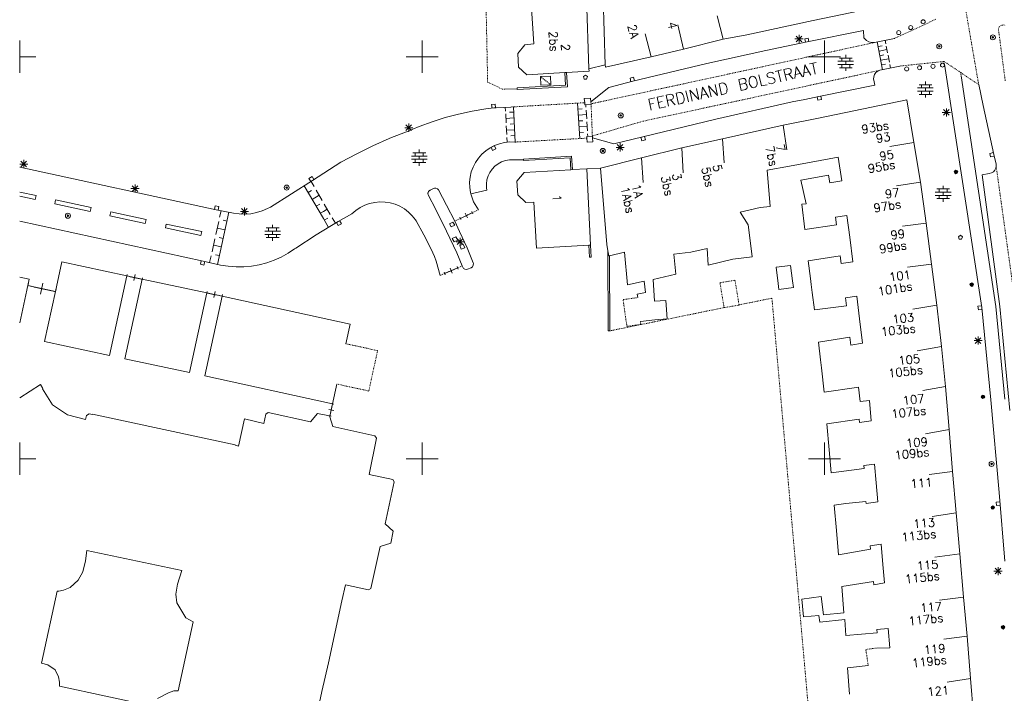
# Model space of a CAD drawing. Header units: millimetres. Extents: x 135944 to 142000, y 454200 to 456692.
# Tile 210 of 220: x 138000 to 138122, y 454771 to 454855. Entities that reach past the tile are written whole.
import ezdxf
from ezdxf.enums import TextEntityAlignment as Align

# ---------------------------------------------------------------- set-up
doc = ezdxf.new("R2010")
doc.units = ezdxf.units.MM
for name, pattern in [('TotaalGBKN2013X$0$DASHDOT', [1, 0.5, -0.25, 0, -0.25]), ('TotaalGBKN2013X$0$DIVIDE', [1.25, 0.5, -0.25, 0, -0.25, 0, -0.25]), ('TotaalGBKN2013X$0$DOT', [0.25, 0, -0.25]), ('TotaalGBKN2013X$0$HIDDEN', [0.375, 0.25, -0.125])]:
    doc.linetypes.add(name, pattern=pattern)
doc.layers.get('0').update_dxf_attribs({"color": 251})
doc.layers.add('TotaalGBKN2013X$0$GBKN binnenstad 2009$0$SEMANT_ SYMB_', color=251, linetype='Continuous')
doc.styles.add('TotaalGBKN2013X$0$TXT', font='txt.shx')

# ---------------------------------------------------------------- blocks, each defined once
blk = doc.blocks.new('TotaalGBKN2013X$0$A$C7E336BC7')
at = {"linetype": 'TotaalGBKN2013X$0$DASHDOT', "lineweight": 0}
for p, q in [((138057618, 454872114), (138058141, 454846841)), ((138058141, 454846841), (138059941, 454845971)), ((138059941, 454845971), (138060271, 454845951)), ((138093466, 454819960), (138089381, 454819136)), ((138098910, 454758720), (138093466, 454819960)), ((138087519, 454818794), (138073331, 454815898))]:
    blk.add_line(p, q, dxfattribs=at)
at = {"linetype": 'Continuous', "lineweight": 0}
for p, q in [((138070094, 454865777), (138070725, 454848505)), ((138072284, 454863801), (138072762, 454848980)), ((138063868, 454851587), (138063192, 454862146)), ((138107800, 454856389), (138098575, 454854516)), ((138087393, 454852157), (138086678, 454855084)), ((138098575, 454854516), (138090362, 454852732)), ((138078451, 454849975), (138077709, 454852843)), ((138082491, 454850930), (138081789, 454853954)), ((138104840, 454853260), (138097850, 454851830)), ((138104890, 454852340), (138104840, 454853260)), ((138000000, 454850000), (138000000, 454852000)), ((138050000, 454850000), (138050000, 454852000)), ((138062772, 454851489), (138063868, 454851587)), ((138087391, 454852167), (138082491, 454850930)), ((138090362, 454852732), (138087391, 454852167)), ((138097850, 454851830), (138092688, 454850780)), ((138096330, 454852200), (138097330, 454852200)), ((138096476, 454851846), (138097184, 454852554)), ((138097184, 454851846), (138096476, 454852554)), ((138096830, 454851700), (138096830, 454852700)), ((138100000, 454850000), (138100000, 454852000)), ((138104954, 454852263), (138104890, 454852340)), ((138105213, 454852032), (138104954, 454852263)), ((138105518, 454851865), (138105213, 454852032)), ((138105853, 454851773), (138105518, 454851865)), ((138106200, 454851760), (138105853, 454851773)), ((138108700, 454852280), (138106200, 454851760)), ((138106550, 454851833), (138107223, 454848381)), ((138107529, 454852036), (138107614, 454851601)), ((138061906, 454850409), (138062772, 454851489)), ((138061993, 454848714), (138061906, 454850409)), ((138082491, 454850930), (138078451, 454849975)), ((138092688, 454850780), (138085380, 454849140)), ((138106660, 454851267), (138107151, 454851362)), ((138106772, 454850695), (138107753, 454850887)), ((138107670, 454851315), (138107837, 454850458)), ((138000000, 454850000), (138000000, 454848000)), ((138000000, 454850000), (138002000, 454850000)), ((138048000, 454850000), (138050000, 454850000)), ((138050000, 454850000), (138052000, 454850000)), ((138050000, 454848000), (138050000, 454850000)), ((138078451, 454849975), (138072772, 454848677)), ((138085380, 454849140), (138076170, 454846940)), ((138098000, 454850000), (138100000, 454850000)), ((138100000, 454850000), (138102000, 454850000)), ((138100000, 454848000), (138100000, 454850000)), ((138101662, 454849430), (138103622, 454849430)), ((138101842, 454849830), (138103442, 454849830)), ((138102142, 454849430), (138102142, 454849830)), ((138102642, 454849830), (138102642, 454850230)), ((138102642, 454849030), (138102642, 454849430)), ((138103142, 454849430), (138103142, 454849830)), ((138106884, 454850123), (138107374, 454850219)), ((138106995, 454849552), (138107977, 454849743)), ((138107893, 454850172), (138108060, 454849315)), ((138063016, 454847744), (138061993, 454848714)), ((138067735, 454848012), (138063016, 454847744)), ((138067935, 454848024), (138067735, 454848012)), ((138067735, 454848012), (138067834, 454846455)), ((138070737, 454848183), (138067935, 454848024)), ((138067935, 454848024), (138068047, 454846266)), ((138070725, 454848505), (138072762, 454848980)), ((138070737, 454848183), (138070725, 454848505)), ((138072772, 454848677), (138072762, 454848980)), ((138101662, 454849030), (138103622, 454849030)), ((138101842, 454848630), (138103442, 454848630)), ((138102142, 454848630), (138102142, 454849030)), ((138102642, 454848230), (138102642, 454848630)), ((138103142, 454848630), (138103142, 454849030)), ((138106391, 454848016), (138106219, 454847780)), ((138106620, 454848198), (138106391, 454848016)), ((138106890, 454848310), (138106620, 454848198)), ((138109380, 454848840), (138106890, 454848310)), ((138107107, 454848980), (138107598, 454849076)), ((138108116, 454849029), (138108202, 454848589)), ((138114890, 454849060), (138119540, 454818790)), ((138076170, 454846940), (138073210, 454846180)), ((138106118, 454847506), (138106094, 454847215)), ((138106094, 454847215), (138106110, 454847080)), ((138106110, 454847080), (138106250, 454846450)), ((138106219, 454847780), (138106118, 454847506)), ((138112542, 454846514), (138112542, 454846914)), ((138116990, 454847600), (138121300, 454818930)), ((138061815, 454846019), (138060271, 454845951)), ((138067834, 454846455), (138061809, 454846119)), ((138061809, 454846119), (138061815, 454846019)), ((138061820, 454845919), (138061815, 454846019)), ((138068047, 454846266), (138061820, 454845919)), ((138073210, 454846180), (138070958, 454844403)), ((138106250, 454846450), (138099310, 454845060)), ((138111562, 454846114), (138113522, 454846114)), ((138111562, 454845714), (138113522, 454845714)), ((138111742, 454846514), (138113342, 454846514)), ((138112042, 454846114), (138112042, 454846514)), ((138112042, 454845314), (138112042, 454845714)), ((138112542, 454845714), (138112542, 454846114)), ((138113042, 454846114), (138113042, 454846514)), ((138113042, 454845314), (138113042, 454845714)), ((138119710, 454843940), (138119160, 454846520)), ((138070903, 454844858), (138070149, 454844779)), ((138070149, 454844779), (138070205, 454844276)), ((138070234, 454844004), (138070205, 454844276)), ((138070958, 454844403), (138070903, 454844858)), ((138070990, 454844140), (138070958, 454844403)), ((138095980, 454844370), (138086500, 454842240)), ((138097550, 454844680), (138095980, 454844370)), ((138099310, 454845060), (138097550, 454844680)), ((138110209, 454844647), (138099256, 454842353)), ((138110209, 454844647), (138111096, 454839334)), ((138111742, 454845314), (138113342, 454845314)), ((138112542, 454844914), (138112542, 454845314)), ((138054535, 454842860), (138056209, 454843216)), ((138056209, 454843216), (138057898, 454843493)), ((138057898, 454843493), (138058910, 454843620)), ((138058910, 454843620), (138059190, 454843640)), ((138059190, 454843640), (138061040, 454843740)), ((138060360, 454843242), (138060335, 454843702)), ((138061369, 454843114), (138060869, 454843087)), ((138061573, 454839382), (138061334, 454843757)), ((138069321, 454844224), (138069601, 454839818)), ((138069369, 454843472), (138069868, 454843503)), ((138070997, 454844084), (138070234, 454844004)), ((138070336, 454844015), (138070355, 454843719)), ((138070378, 454843351), (138070448, 454842249)), ((138070990, 454844140), (138070997, 454844084)), ((138114640, 454843060), (138115640, 454843060)), ((138114786, 454842706), (138115494, 454843414)), ((138115494, 454842706), (138114786, 454843414)), ((138115140, 454842560), (138115140, 454843560)), ((138121030, 454837850), (138119710, 454843940)), ((138049639, 454841331), (138051246, 454841917)), ((138051246, 454841917), (138052880, 454842427)), ((138052880, 454842427), (138054535, 454842860)), ((138060440, 454841779), (138060380, 454842876)), ((138061409, 454842382), (138060410, 454842328)), ((138069415, 454842737), (138070413, 454842800)), ((138069462, 454842002), (138069961, 454842033)), ((138070472, 454841881), (138070542, 454840779)), ((138086500, 454842240), (138077410, 454840030)), ((138099256, 454842353), (138094869, 454841493)), ((138046200, 454839950), (138048060, 454840670)), ((138047830, 454841170), (138048830, 454841170)), ((138047976, 454840816), (138048684, 454841524)), ((138048684, 454840816), (138047976, 454841524)), ((138048060, 454840670), (138049639, 454841331)), ((138048330, 454840670), (138048330, 454841670)), ((138060520, 454840316), (138060460, 454841413)), ((138061489, 454840919), (138060490, 454840864)), ((138061449, 454841651), (138060949, 454841623)), ((138069509, 454841267), (138070507, 454841330)), ((138094869, 454841493), (138087303, 454839803)), ((138094869, 454841493), (138095313, 454838409)), ((138043862, 454838911), (138045890, 454839819)), ((138045890, 454839819), (138046200, 454839950)), ((138060242, 454839323), (138060884, 454839392)), ((138060570, 454839401), (138060540, 454839950)), ((138060884, 454839392), (138061530, 454839380)), ((138061529, 454840187), (138061029, 454840160)), ((138069555, 454840532), (138070054, 454840563)), ((138071152, 454840115), (138070451, 454840056)), ((138070451, 454840056), (138070466, 454839865)), ((138070506, 454839358), (138070466, 454839865)), ((138071206, 454839425), (138070506, 454839358)), ((138070565, 454840411), (138070587, 454840067)), ((138071169, 454839902), (138071152, 454840115)), ((138071169, 454839902), (138071206, 454839425)), ((138073830, 454839140), (138071169, 454839902)), ((138077410, 454840030), (138073830, 454839140)), ((138087303, 454839803), (138082267, 454838678)), ((138087303, 454839803), (138087527, 454836813)), ((138041868, 454837931), (138043862, 454838911)), ((138049645, 454838036), (138049645, 454838436)), ((138057418, 454837862), (138057901, 454838291)), ((138057901, 454838291), (138058434, 454838656)), ((138058434, 454838656), (138059007, 454838953)), ((138059007, 454838953), (138059613, 454839176)), ((138059613, 454839176), (138060242, 454839323)), ((138074100, 454838723), (138075100, 454838723)), ((138074246, 454838369), (138074954, 454839077)), ((138074954, 454838369), (138074246, 454839077)), ((138074600, 454838223), (138074600, 454839223)), ((138082267, 454838678), (138077262, 454837408)), ((138082267, 454838678), (138082439, 454835570)), ((138111096, 454839334), (138108137, 454838841)), ((138111096, 454839334), (138111919, 454834399)), ((138000136, 454836296), (138000844, 454837004)), ((138000844, 454836296), (138000136, 454837004)), ((138000490, 454836150), (138000490, 454837150)), ((138039910, 454836880), (138041868, 454837931)), ((138048665, 454837636), (138050625, 454837636)), ((138048665, 454837236), (138050625, 454837236)), ((138048845, 454838036), (138050445, 454838036)), ((138049145, 454837636), (138049145, 454838036)), ((138049145, 454836836), (138049145, 454837236)), ((138049645, 454837236), (138049645, 454837636)), ((138050145, 454837636), (138050145, 454838036)), ((138050145, 454836836), (138050145, 454837236)), ((138056628, 454836844), (138056991, 454837378)), ((138056991, 454837378), (138057418, 454837862)), ((138059431, 454836689), (138059873, 454836924)), ((138059873, 454836924), (138060347, 454837086)), ((138060347, 454837086), (138060840, 454837170)), ((138060840, 454837170), (138062601, 454837174)), ((138068563, 454837621), (138062595, 454837273)), ((138062595, 454837273), (138062601, 454837174)), ((138062607, 454837073), (138062601, 454837174)), ((138068379, 454837409), (138062607, 454837073)), ((138068490, 454835943), (138068379, 454837409)), ((138068690, 454835954), (138068563, 454837621)), ((138077262, 454837408), (138072162, 454836115)), ((138077262, 454837408), (138077466, 454834353)), ((138101700, 454837494), (138095659, 454836395)), ((138101700, 454837494), (138102168, 454834564)), ((138121320, 454836640), (138121030, 454837850)), ((137999990, 454836650), (138000990, 454836650)), ((138000000, 454836252), (138024420, 454830960)), ((138036370, 454834590), (138039910, 454836880)), ((138048845, 454836836), (138050445, 454836836)), ((138049645, 454836436), (138049645, 454836836)), ((138056111, 454835663), (138056333, 454836269)), ((138056333, 454836269), (138056628, 454836844)), ((138058403, 454835613), (138058687, 454836025)), ((138058687, 454836025), (138059033, 454836387)), ((138059033, 454836387), (138059431, 454836689)), ((138068490, 454835943), (138062665, 454835607)), ((138068690, 454835954), (138068490, 454835943)), ((138070452, 454836056), (138068690, 454835954)), ((138070452, 454836056), (138072162, 454836115)), ((138070905, 454826554), (138070452, 454836056)), ((138072162, 454836115), (138072931, 454826641)), ((138095659, 454836395), (138092886, 454835890)), ((138092886, 454835890), (138093264, 454831379)), ((138120740, 454835550), (138120979, 454835693)), ((138120979, 454835693), (138121168, 454835898)), ((138121168, 454835898), (138121291, 454836148)), ((138121291, 454836148), (138121336, 454836374)), ((138121336, 454836374), (138121320, 454836640)), ((138031140, 454831300), (138036370, 454834590)), ((138036203, 454834485), (138036576, 454833840)), ((138055900, 454834391), (138055966, 454835034)), ((138055966, 454835034), (138056111, 454835663)), ((138057987, 454834184), (138058049, 454834681)), ((138058049, 454834681), (138058189, 454835161)), ((138058189, 454835161), (138058403, 454835613)), ((138061786, 454834534), (138062665, 454835607)), ((138061871, 454832825), (138061786, 454834534)), ((138100481, 454835269), (138097069, 454834640)), ((138097069, 454834640), (138097738, 454831719)), ((138100681, 454834290), (138100481, 454835269)), ((138102168, 454834564), (138100681, 454834290)), ((138119590, 454835322), (138120470, 454835480)), ((138121800, 454818950), (138119590, 454835322)), ((138120470, 454835480), (138120740, 454835550)), ((138013820, 454833590), (138014820, 454833590)), ((138013966, 454833236), (138014674, 454833944)), ((138014674, 454833236), (138013966, 454833944)), ((138014320, 454833090), (138014320, 454834090)), ((138035356, 454833952), (138037727, 454829855)), ((138035836, 454833122), (138036269, 454833373)), ((138036827, 454833407), (138037580, 454832107)), ((138050828, 454833263), (138050790, 454833212)), ((138050876, 454833310), (138050828, 454833263)), ((138050914, 454833339), (138050876, 454833310)), ((138050967, 454833370), (138050914, 454833339)), ((138050990, 454833380), (138050967, 454833370)), ((138051420, 454833610), (138050990, 454833380)), ((138051531, 454833647), (138051420, 454833610)), ((138051722, 454833644), (138051531, 454833647)), ((138051895, 454833564), (138051722, 454833644)), ((138052020, 454833420), (138051895, 454833564)), ((138053013, 454831550), (138052020, 454833420)), ((138055913, 454833745), (138055900, 454834391)), ((138056007, 454833106), (138055913, 454833745)), ((138056046, 454832933), (138058050, 454833410)), ((138058006, 454833684), (138057987, 454834184)), ((138058050, 454833410), (138058006, 454833684)), ((138111919, 454834399), (138108954, 454833944)), ((138111919, 454834399), (138112651, 454829309)), ((138113943, 454833547), (138115543, 454833547)), ((138114243, 454833147), (138114243, 454833547)), ((138114743, 454833547), (138114743, 454833947)), ((138115243, 454833147), (138115243, 454833547)), ((138002020, 454832720), (138000000, 454833153)), ((138000000, 454832664), (138001910, 454832250)), ((138001910, 454832250), (138002020, 454832720)), ((138004350, 454831700), (138004440, 454832180)), ((138004440, 454832180), (138008860, 454831240)), ((138036338, 454832256), (138037203, 454832757)), ((138050727, 454833029), (138050724, 454832983)), ((138050724, 454832983), (138050727, 454832940)), ((138050733, 454833071), (138050727, 454833029)), ((138050727, 454832940), (138050739, 454832872)), ((138050745, 454833116), (138050733, 454833071)), ((138050739, 454832872), (138050755, 454832809)), ((138050764, 454833164), (138050745, 454833116)), ((138050755, 454832809), (138051699, 454830974)), ((138050790, 454833212), (138050764, 454833164)), ((138056046, 454832933), (138056007, 454833106)), ((138056046, 454832933), (138056239, 454832317)), ((138056239, 454832317), (138056400, 454831940)), ((138062865, 454831872), (138061871, 454832825)), ((138113763, 454833147), (138115723, 454833147)), ((138113763, 454832747), (138115723, 454832747)), ((138113943, 454832347), (138115543, 454832347)), ((138114243, 454832347), (138114243, 454832747)), ((138114743, 454832747), (138114743, 454833147)), ((138114743, 454831947), (138114743, 454832347)), ((138115243, 454832347), (138115243, 454832747)), ((138008753, 454830737), (138004350, 454831700)), ((138008860, 454831240), (138008753, 454830737)), ((138024420, 454830960), (138026550, 454830550)), ((138024834, 454830027), (138025013, 454830846)), ((138027556, 454830396), (138028264, 454831104)), ((138028264, 454830396), (138027556, 454831104)), ((138027910, 454830250), (138027910, 454831250)), ((138029425, 454830610), (138030118, 454830821)), ((138030118, 454830821), (138030783, 454831108)), ((138030783, 454831108), (138031140, 454831300)), ((138036839, 454831389), (138037272, 454831639)), ((138037727, 454830745), (138038207, 454831023)), ((138037830, 454831673), (138038583, 454830373)), ((138041270, 454830460), (138041757, 454830881)), ((138041757, 454830881), (138042292, 454831239)), ((138042292, 454831239), (138042868, 454831528)), ((138042868, 454831528), (138043475, 454831743)), ((138043475, 454831743), (138044104, 454831881)), ((138044104, 454831881), (138044745, 454831941)), ((138044745, 454831941), (138045389, 454831920)), ((138045389, 454831920), (138046025, 454831820)), ((138046025, 454831820), (138046644, 454831642)), ((138046644, 454831642), (138047236, 454831388)), ((138047236, 454831388), (138047792, 454831064)), ((138047792, 454831064), (138048303, 454830672)), ((138051699, 454830974), (138053040, 454828299)), ((138054049, 454829545), (138053013, 454831550)), ((138056400, 454831940), (138056996, 454830956)), ((138063884, 454831915), (138062865, 454831872)), ((138064209, 454826172), (138063884, 454831915)), ((138091997, 454831254), (138089530, 454830658)), ((138093264, 454831379), (138091997, 454831254)), ((138097180, 454831664), (138097738, 454831719)), ((138097546, 454828487), (138097180, 454831664)), ((138011210, 454830220), (138011320, 454830700)), ((138015598, 454829253), (138011210, 454830220)), ((138011320, 454830700), (138015720, 454829740)), ((138015720, 454829740), (138015598, 454829253)), ((138024570, 454824165), (138025996, 454830657)), ((138025752, 454829545), (138025263, 454829653)), ((138026550, 454830550), (138027267, 454830445)), ((138027267, 454830445), (138027991, 454830420)), ((138027410, 454830750), (138028410, 454830750)), ((138027991, 454830420), (138028713, 454830475)), ((138028713, 454830475), (138029425, 454830610)), ((138037341, 454830522), (138037727, 454830745)), ((138037727, 454829855), (138038359, 454828763)), ((138037843, 454829656), (138038275, 454829906)), ((138038834, 454829940), (138039215, 454829281)), ((138039550, 454829500), (138041270, 454830460)), ((138048303, 454830672), (138048762, 454830221)), ((138048762, 454830221), (138049162, 454829716)), ((138049162, 454829716), (138049240, 454829600)), ((138049240, 454829600), (138050220, 454827840)), ((138054819, 454829737), (138054677, 454830033)), ((138054748, 454829885), (138056226, 454830593)), ((138055628, 454829943), (138055345, 454830535)), ((138056297, 454830445), (138056155, 454830741)), ((138089530, 454830658), (138090511, 454829097)), ((138102781, 454830268), (138101376, 454830048)), ((138101376, 454830048), (138101496, 454829105)), ((138103133, 454827556), (138102781, 454830268)), ((138000000, 454829540), (138022770, 454824570)), ((138018110, 454828710), (138018200, 454829180)), ((138022520, 454827740), (138018110, 454828710)), ((138018200, 454829180), (138022620, 454828248)), ((138024364, 454827887), (138024716, 454829492)), ((138025517, 454828475), (138024540, 454828690)), ((138030618, 454828705), (138032218, 454828705)), ((138030918, 454828305), (138030918, 454828705)), ((138031418, 454828705), (138031418, 454829105)), ((138031918, 454828305), (138031918, 454828705)), ((138036820, 454827830), (138038520, 454828900)), ((138038520, 454828900), (138039550, 454829500)), ((138053400, 454829230), (138053830, 454829430)), ((138053620, 454828850), (138053400, 454829230)), ((138054050, 454829050), (138053620, 454828850)), ((138053830, 454829430), (138054050, 454829050)), ((138054662, 454828271), (138054049, 454829545)), ((138090511, 454829097), (138090797, 454826816)), ((138101496, 454829105), (138097546, 454828487)), ((138112651, 454829309), (138109678, 454828909)), ((138112651, 454829309), (138113305, 454824185)), ((138022620, 454828248), (138022520, 454827740)), ((138023894, 454825747), (138024246, 454827352)), ((138025282, 454827405), (138024793, 454827513)), ((138030438, 454828305), (138032398, 454828305)), ((138030438, 454827905), (138032398, 454827905)), ((138030618, 454827505), (138032218, 454827505)), ((138030918, 454827505), (138030918, 454827905)), ((138031418, 454827905), (138031418, 454828305)), ((138031418, 454827105), (138031418, 454827505)), ((138031918, 454827505), (138031918, 454827905)), ((138034290, 454826190), (138036820, 454827830)), ((138050220, 454827840), (138051120, 454826050)), ((138053040, 454828299), (138054310, 454825590)), ((138054200, 454827610), (138053750, 454827390)), ((138053750, 454827390), (138053970, 454826960)), ((138053970, 454826960), (138054420, 454827180)), ((138054420, 454827180), (138054200, 454827610)), ((138054366, 454826626), (138055074, 454827334)), ((138055074, 454826626), (138054366, 454827334)), ((138054366, 454826626), (138055074, 454827334)), ((138055074, 454826626), (138054366, 454827334)), ((138055580, 454826210), (138054662, 454828271)), ((138054720, 454826480), (138054720, 454827480)), ((138054720, 454826480), (138054720, 454827480)), ((138103133, 454827556), (138103530, 454824495)), ((138025047, 454826335), (138024070, 454826550)), ((138033340, 454825549), (138034147, 454826084)), ((138034147, 454826084), (138034290, 454826190)), ((138051120, 454826050), (138051524, 454825149)), ((138054220, 454826980), (138055220, 454826980)), ((138054220, 454826980), (138055220, 454826980)), ((138054670, 454826500), (138055110, 454826670)), ((138054870, 454826040), (138054670, 454826500)), ((138055310, 454826210), (138054870, 454826040)), ((138055110, 454826670), (138055310, 454826210)), ((138056360, 454824350), (138055580, 454826210)), ((138070705, 454826541), (138064209, 454826172)), ((138070905, 454826554), (138070705, 454826541)), ((138070705, 454826541), (138070798, 454825073)), ((138070998, 454825086), (138070905, 454826554)), ((138072931, 454826641), (138073076, 454825855)), ((138083371, 454825669), (138085407, 454826162)), ((138085407, 454826162), (138085558, 454824062)), ((138090797, 454826816), (138091009, 454825122)), ((138023594, 454824385), (138023776, 454825212)), ((138024812, 454825265), (138024323, 454825373)), ((138030695, 454824364), (138031608, 454824685)), ((138031608, 454824685), (138032492, 454825081)), ((138032492, 454825081), (138033340, 454825549)), ((138051524, 454825149), (138051740, 454824570)), ((138054310, 454825590), (138054983, 454823968)), ((138070798, 454825073), (138070998, 454825086)), ((138073076, 454825858), (138073076, 454825855)), ((138073076, 454825855), (138073192, 454825227)), ((138073076, 454825855), (138073131, 454815901)), ((138073282, 454825248), (138073192, 454825227)), ((138075131, 454825690), (138073282, 454825248)), ((138073331, 454815898), (138073282, 454825248)), ((138075507, 454821610), (138075131, 454825690)), ((138081292, 454825431), (138083371, 454825669)), ((138081292, 454825431), (138081542, 454822962)), ((138085558, 454824062), (138088608, 454824822)), ((138091009, 454825122), (138088608, 454824822)), ((138101941, 454825236), (138097966, 454824607)), ((138102064, 454824263), (138101941, 454825236)), ((138005236, 454824471), (138004433, 454820777)), ((138005236, 454824471), (138013286, 454822735)), ((138022770, 454824570), (138024950, 454824080)), ((138024950, 454824080), (138025906, 454823928)), ((138025906, 454823928), (138026872, 454823856)), ((138026872, 454823856), (138027840, 454823864)), ((138027840, 454823864), (138028804, 454823952)), ((138028804, 454823952), (138029758, 454824119)), ((138029758, 454824119), (138030695, 454824364)), ((138051740, 454824570), (138052246, 454822802)), ((138052812, 454823048), (138054403, 454823726)), ((138053742, 454823069), (138053471, 454823705)), ((138054470, 454823567), (138054335, 454823885)), ((138054983, 454823968), (138055040, 454823830)), ((138055040, 454823830), (138055146, 454823671)), ((138055146, 454823671), (138055307, 454823569)), ((138055307, 454823569), (138055495, 454823541)), ((138055495, 454823541), (138055630, 454823570)), ((138055630, 454823570), (138056110, 454823750)), ((138056110, 454823750), (138056265, 454823883)), ((138056265, 454823883), (138056358, 454824066)), ((138056358, 454824066), (138056375, 454824270)), ((138056375, 454824270), (138056360, 454824350)), ((138093983, 454823810), (138095765, 454824044)), ((138094248, 454821791), (138093983, 454823810)), ((138095765, 454824044), (138096018, 454822115)), ((138097966, 454824607), (138098251, 454822425)), ((138103530, 454824495), (138102064, 454824263)), ((138113308, 454824185), (138110333, 454823806)), ((138113305, 454824185), (138113957, 454819081)), ((138001184, 454822328), (138000000, 454822586)), ((138001184, 454822328), (138001010, 454821527)), ((138013286, 454822735), (138011133, 454812837)), ((138015192, 454822324), (138013039, 454812425)), ((138013327, 454822926), (138013245, 454822544)), ((138015192, 454822324), (138013286, 454822735)), ((138014321, 454822911), (138014157, 454822148)), ((138015233, 454822515), (138015151, 454822133)), ((138023253, 454820615), (138015192, 454822324)), ((138052880, 454822889), (138052744, 454823207)), ((138081542, 454822962), (138078702, 454822307)), ((138078702, 454822307), (138078862, 454819601)), ((138098251, 454822425), (138098331, 454821662)), ((138001010, 454821527), (138000000, 454816885)), ((138001085, 454821869), (138000935, 454821185)), ((138004433, 454820777), (138001010, 454821527)), ((138002872, 454821837), (138002572, 454820467)), ((138004508, 454821119), (138004358, 454820435)), ((138077596, 454822093), (138075507, 454821610)), ((138077763, 454820670), (138077596, 454822093)), ((138094344, 454821062), (138094248, 454821791)), ((138096126, 454821296), (138094344, 454821062)), ((138096018, 454822115), (138096126, 454821296)), ((138098331, 454821662), (138098480, 454820677)), ((138004433, 454820777), (138003083, 454814573)), ((138023253, 454820615), (138021100, 454810717)), ((138025159, 454820218), (138023005, 454810320)), ((138023293, 454820806), (138023213, 454820424)), ((138025159, 454820218), (138023253, 454820615)), ((138024285, 454820798), (138024127, 454820035)), ((138025199, 454820409), (138025119, 454820027)), ((138025159, 454820218), (138041044, 454816739)), ((138076732, 454820470), (138077763, 454820670)), ((138076782, 454820044), (138076732, 454820470)), ((138098766, 454818496), (138098480, 454820677)), ((138104031, 454820195), (138102601, 454820007)), ((138102601, 454820007), (138102726, 454819016)), ((138104357, 454817415), (138104031, 454820195)), ((138078862, 454819601), (138080282, 454819675)), ((138080282, 454819675), (138080444, 454817400)), ((138102726, 454819016), (138098766, 454818496)), ((138113957, 454819081), (138110973, 454818589)), ((138113957, 454819081), (138114519, 454813943)), ((138119540, 454818790), (138120655, 454807305)), ((138121300, 454818930), (138122422, 454807408)), ((138123021, 454805980), (138121800, 454818950)), ((138080444, 454817400), (138078934, 454817254)), ((138104357, 454817415), (138104716, 454814360)), ((138040511, 454814306), (138041044, 454816739)), ((138078934, 454817254), (138077129, 454817080)), ((138073131, 454815901), (138073331, 454815898)), ((138103126, 454815115), (138099255, 454814488)), ((138103253, 454814123), (138103126, 454815115)), ((138118736, 454814336), (138119444, 454815044)), ((138119444, 454814336), (138118736, 454815044)), ((138119090, 454814190), (138119090, 454815190)), ((138011133, 454812837), (138003083, 454814573)), ((138099255, 454814488), (138099499, 454812298)), ((138104716, 454814360), (138103253, 454814123)), ((138114519, 454813943), (138111493, 454813426)), ((138114519, 454813943), (138115035, 454808965)), ((138118590, 454814690), (138119590, 454814690)), ((138013039, 454812425), (138021100, 454810717)), ((138099612, 454811290), (138099499, 454812298)), ((138099946, 454808287), (138099612, 454811290)), ((138023005, 454810320), (138038875, 454806834)), ((138000000, 454807558), (138002585, 454809215)), ((138002585, 454809215), (138002882, 454808752)), ((138038875, 454806834), (138039412, 454809286)), ((138103955, 454808855), (138099946, 454808287)), ((138104226, 454808886), (138103955, 454808855)), ((138104432, 454807106), (138104226, 454808886)), ((138115035, 454808965), (138112200, 454808474)), ((138115035, 454808965), (138115486, 454803613)), ((138002882, 454808752), (138002814, 454808708)), ((138002814, 454808708), (138004069, 454806714)), ((138004069, 454806714), (138005922, 454805451)), ((138038881, 454806834), (138038548, 454805311)), ((138038729, 454806867), (138039033, 454806801)), ((138105588, 454807240), (138104432, 454807106)), ((138105588, 454807240), (138105780, 454804724)), ((138120655, 454807305), (138121691, 454795812)), ((138005922, 454805451), (138008165, 454804884)), ((138008165, 454804884), (138008291, 454805377)), ((138008610, 454805574), (138008291, 454805377)), ((138009028, 454805483), (138008610, 454805574)), ((138009041, 454805545), (138009028, 454805483)), ((138026778, 454801707), (138009041, 454805545)), ((138030346, 454804364), (138030586, 454805551)), ((138030586, 454805551), (138030879, 454805742)), ((138036119, 454804578), (138030879, 454805742)), ((138037015, 454805630), (138036119, 454804578)), ((138038485, 454805323), (138037015, 454805630)), ((138038396, 454805344), (138038700, 454805278)), ((138038410, 454806139), (138039019, 454806006)), ((138038521, 454805212), (138038485, 454805323)), ((138038911, 454803995), (138038521, 454805212)), ((138027941, 454804977), (138027200, 454801576)), ((138027941, 454804977), (138030346, 454804364)), ((138044121, 454802842), (138038911, 454803995)), ((138104305, 454804915), (138100304, 454804336)), ((138100304, 454804336), (138100576, 454801116)), ((138104345, 454804516), (138104305, 454804915)), ((138105780, 454804724), (138104345, 454804516)), ((138044121, 454802842), (138044311, 454802544)), ((138115486, 454803613), (138112535, 454803112)), ((138115486, 454803613), (138115922, 454798423)), ((138000000, 454800000), (138000000, 454802000)), ((138026770, 454801669), (138026778, 454801707)), ((138027200, 454801576), (138026770, 454801669)), ((138044311, 454802544), (138043399, 454798036)), ((138050000, 454800000), (138050000, 454802000)), ((138100000, 454800000), (138100000, 454802000)), ((138100817, 454798256), (138100576, 454801116)), ((138000000, 454800000), (138000000, 454798000)), ((138000000, 454800000), (138002000, 454800000)), ((138048000, 454800000), (138050000, 454800000)), ((138050000, 454800000), (138052000, 454800000)), ((138050000, 454798000), (138050000, 454800000)), ((138098000, 454800000), (138100000, 454800000)), ((138100000, 454800000), (138102000, 454800000)), ((138100000, 454798000), (138100000, 454800000)), ((138106214, 454799332), (138104876, 454799165)), ((138104876, 454799165), (138104915, 454798767)), ((138106412, 454796980), (138106214, 454799332)), ((138043399, 454798036), (138046342, 454797412)), ((138104915, 454798767), (138100817, 454798256)), ((138115922, 454798423), (138113018, 454798027)), ((138115922, 454798423), (138116372, 454793254)), ((138046523, 454797127), (138045396, 454791917)), ((138046342, 454797412), (138046523, 454797127)), ((138106610, 454794631), (138106412, 454796980)), ((138121691, 454795812), (138122410, 454787250)), ((138101194, 454794227), (138102656, 454794448)), ((138101481, 454791076), (138101194, 454794227)), ((138102656, 454794448), (138105145, 454794689)), ((138105145, 454794689), (138105184, 454794416)), ((138105184, 454794416), (138106610, 454794631)), ((138116372, 454793254), (138113390, 454792814)), ((138116372, 454793254), (138116812, 454788191)), ((138045396, 454791917), (138046406, 454790975)), ((138046406, 454790975), (138046122, 454789508)), ((138101757, 454788048), (138101481, 454791076)), ((138046122, 454789508), (138044790, 454789063)), ((138107051, 454789387), (138105679, 454789148)), ((138107266, 454786838), (138107051, 454789387)), ((138008334, 454788591), (138008171, 454787311)), ((138020127, 454786096), (138008334, 454788591)), ((138044790, 454789063), (138043638, 454783866)), ((138105726, 454788740), (138101757, 454788048)), ((138105679, 454789148), (138105726, 454788740)), ((138116812, 454788191), (138113724, 454787766)), ((138116812, 454788191), (138117282, 454782795)), ((138008171, 454787311), (138007822, 454785937)), ((138107266, 454786838), (138107459, 454784544)), ((138007822, 454785937), (138007251, 454784913)), ((138019617, 454784398), (138020127, 454786096)), ((138121060, 454786030), (138122060, 454786030)), ((138121206, 454785676), (138121914, 454786384)), ((138121914, 454785676), (138121206, 454786384)), ((138121560, 454785530), (138121560, 454786530)), ((138007251, 454784913), (138006281, 454784001)), ((138019411, 454783171), (138019617, 454784398)), ((138040467, 454784295), (138040011, 454782305)), ((138043345, 454783692), (138040467, 454784295)), ((138106092, 454784738), (138102144, 454784098)), ((138106121, 454784327), (138106092, 454784738)), ((138107459, 454784544), (138106121, 454784327)), ((138004641, 454783521), (138002693, 454774583)), ((138004851, 454783521), (138004641, 454783521)), ((138005430, 454783664), (138004851, 454783521)), ((138006281, 454784001), (138005430, 454783664)), ((138019501, 454782090), (138019411, 454783171)), ((138043638, 454783866), (138043345, 454783692)), ((138102144, 454784098), (138102410, 454780831)), ((138020651, 454780221), (138019501, 454782090)), ((138040011, 454782305), (138038373, 454774631)), ((138099584, 454782866), (138097176, 454782522)), ((138097176, 454782522), (138097381, 454780321)), ((138099882, 454780575), (138099584, 454782866)), ((138117282, 454782795), (138114282, 454782404)), ((138117282, 454782795), (138117707, 454777913)), ((138102410, 454780831), (138099882, 454780575)), ((138019671, 454771141), (138021528, 454779697)), ((138021528, 454779697), (138020651, 454780221)), ((138097381, 454780321), (138099309, 454780515)), ((138099309, 454780515), (138099412, 454779670)), ((138099412, 454779670), (138102525, 454779995)), ((138102638, 454778034), (138102525, 454779995)), ((138106548, 454778351), (138102638, 454778034)), ((138107926, 454778874), (138106519, 454778760)), ((138106519, 454778760), (138106548, 454778351)), ((138108137, 454776493), (138107926, 454778874)), ((138117707, 454777913), (138114839, 454777540)), ((138117707, 454777913), (138118147, 454772647)), ((138108137, 454776493), (138106485, 454776454)), ((138002693, 454774583), (138003501, 454774371)), ((138038373, 454774631), (138037552, 454771057)), ((138003501, 454774371), (138004411, 454773731)), ((138004411, 454773731), (138004821, 454772881)), ((138105430, 454774296), (138102864, 454773976)), ((138102864, 454773976), (138103121, 454770710)), ((138004821, 454772881), (138004920, 454772209)), ((138004920, 454772209), (138004931, 454771711)), ((138118147, 454772647), (138115246, 454772229)), ((138118147, 454772647), (138118581, 454767439)), ((138004931, 454771711), (138016471, 454769241)), ((138017121, 454770181), (138018461, 454770871)), ((138018461, 454770871), (138019155, 454771125)), ((138019155, 454771125), (138019671, 454771141)), ((138037552, 454771057), (138036961, 454768321))]:
    blk.add_line(p, q, dxfattribs=at)
at = {"linetype": 'TotaalGBKN2013X$0$HIDDEN', "lineweight": 0}
for p, q in [((138117461, 454856320), (138119160, 454846520)), ((138113836, 454854648), (138108700, 454852280)), ((138121630, 454853290), (138121633, 454853501)), ((138122460, 454846980), (138121630, 454853290)), ((138121633, 454853501), (138121713, 454853695)), ((138121713, 454853695), (138121860, 454853846)), ((138121860, 454853846), (138122052, 454853933)), ((138122052, 454853933), (138122262, 454853942)), ((138122262, 454853942), (138122461, 454853872)), ((138106200, 454851760), (138070990, 454844140)), ((138109380, 454848840), (138114838, 454849399)), ((138114850, 454849400), (138114838, 454849399)), ((138114838, 454849399), (138114890, 454849060)), ((138116928, 454848012), (138114850, 454849400)), ((138106890, 454848310), (138077380, 454841960)), ((138116928, 454848012), (138116990, 454847600)), ((138116928, 454848012), (138119160, 454846520)), ((138061040, 454843740), (138070205, 454844276)), ((138071151, 454840137), (138070997, 454844084)), ((138077380, 454841960), (138071151, 454840137)), ((138070466, 454839865), (138061530, 454839380)), ((138071152, 454840115), (138071151, 454840137)), ((138121336, 454836374), (138123778, 454818847))]:
    blk.add_line(p, q, dxfattribs=at)
at = {"linetype": 'TotaalGBKN2013X$0$DOT', "lineweight": 0}
for p, q in [((138064691, 454847514), (138065986, 454846512)), ((138056996, 454830956), (138054049, 454829545)), ((138054983, 454823968), (138052246, 454822802)), ((138015192, 454822324), (138013286, 454822735)), ((138004433, 454820777), (138001010, 454821527)), ((138025159, 454820218), (138023253, 454820615)), ((138038875, 454806834), (138038520, 454805212))]:
    blk.add_line(p, q, dxfattribs=at)
at = {"linetype": 'TotaalGBKN2013X$0$DIVIDE', "lineweight": 0}
for p, q in [((138087009, 454821887), (138088876, 454822195)), ((138087519, 454818794), (138087009, 454821887)), ((138088876, 454822195), (138089381, 454819136)), ((138074968, 454819783), (138076782, 454820044)), ((138075446, 454816459), (138074968, 454819783)), ((138089387, 454819102), (138087519, 454818794)), ((138089381, 454819136), (138089387, 454819102)), ((138077173, 454816707), (138075446, 454816459)), ((138077129, 454817080), (138077173, 454816707)), ((138040511, 454814306), (138044466, 454813441)), ((138044466, 454813441), (138043368, 454808420)), ((138043368, 454808420), (138039412, 454809286)), ((138105138, 454776268), (138106485, 454776454)), ((138105430, 454774296), (138105138, 454776268))]:
    blk.add_line(p, q, dxfattribs=at)
at = {"linetype": 'Continuous', "lineweight": 0}
for points in [[(138098070, 454851875), (138097980, 454852316), (138097540, 454852226), (138097629, 454851785)], [(138064740, 454846454), (138065986, 454846512), (138065937, 454847572), (138064691, 454847514), (138064740, 454846454)], [(138070144, 454847200), (138070437, 454847200), (138070540, 454847518), (138070290, 454847700), (138070040, 454847518), (138070144, 454847200)], [(138076388, 454846994), (138076280, 454847431), (138075843, 454847323), (138075951, 454846886)], [(138099090, 454845014), (138099182, 454844574), (138099622, 454844665), (138099531, 454845106)], [(138059133, 454843648), (138059079, 454844094), (138058632, 454844040), (138058687, 454843593)], [(138077192, 454839977), (138077299, 454839540), (138077736, 454839647), (138077629, 454840084)], [(138059164, 454838521), (138058972, 454838928), (138058565, 454838736), (138058757, 454838329), (138059164, 454838521)], [(138120980, 454838069), (138120542, 454837969), (138120642, 454837530), (138121080, 454837630)], [(138036559, 454834711), (138036317, 454835091), (138035938, 454834849), (138036180, 454834469)], [(138024640, 454830915), (138024731, 454831356), (138024290, 454831446), (138024199, 454831005)], [(138039354, 454829389), (138039577, 454828998), (138039968, 454829221), (138039745, 454829612)], [(138116744, 454827290), (138117037, 454827290), (138117140, 454827608), (138116890, 454827790), (138116640, 454827608), (138116744, 454827290)], [(138022550, 454824619), (138022453, 454824179), (138022892, 454824082), (138022990, 454824521)], [(138119513, 454819013), (138119066, 454818958), (138119121, 454818512), (138119568, 454818567)], [(138121790, 454794654), (138121342, 454794615), (138121382, 454794166), (138121830, 454794206)]]:
    blk.add_lwpolyline(points, dxfattribs=at)
for centre, radius in [((138112260, 454854340), 250), ((138109220, 454852990), 250), ((138110710, 454853620), 250), ((138114259, 454851289), 310), ((138120920, 454852401), 310), ((138120920, 454852401), 95), ((138120920, 454852401), 35), ((138120920, 454852401), 22.4), ((138114259, 454851289), 95), ((138114259, 454851289), 35), ((138114259, 454851289), 22.4), ((138114660, 454848950), 250), ((138110210, 454848470), 250), ((138111810, 454848630), 250), ((138113480, 454848800), 250), ((138074681, 454842691), 310), ((138074681, 454842691), 95), ((138074681, 454842691), 35), ((138074681, 454842691), 22.4), ((138072450, 454838290), 310), ((138072450, 454838290), 95), ((138072450, 454838290), 35), ((138072450, 454838290), 22.4), ((138116334, 454835659), 215), ((138116334, 454835659), 155), ((138116334, 454835659), 95), ((138116334, 454835659), 35), ((138033166, 454833716), 310), ((138033166, 454833716), 95), ((138033166, 454833716), 35), ((138033166, 454833716), 22.4), ((138005986, 454830216), 310), ((138005986, 454830216), 95), ((138005986, 454830216), 35), ((138005986, 454830216), 22.4), ((138118290, 454821647), 215), ((138118290, 454821647), 155), ((138118290, 454821647), 95), ((138118290, 454821647), 35), ((138119687, 454807707), 215), ((138119687, 454807707), 155), ((138119687, 454807707), 95), ((138119687, 454807707), 35), ((138120761, 454799347), 310), ((138120761, 454799347), 95), ((138120761, 454799347), 35), ((138120761, 454799347), 22.4), ((138120907, 454793924), 215), ((138120907, 454793924), 155), ((138120907, 454793924), 95), ((138120907, 454793924), 35), ((138122186, 454779034), 215), ((138122186, 454779034), 155), ((138122186, 454779034), 95), ((138122186, 454779034), 35)]:
    blk.add_circle(centre, radius, dxfattribs=at)
at = {"linetype": 'Continuous', "lineweight": 0, "style": 'TotaalGBKN2013X$0$TXT'}
for s, rotation, p in [('4', 283.696, (138081219, 454853453)), ('2bs', 272.8717, (138066407, 454850638)), ('2A', 283.696, (138076435, 454852319)), ('2', 272.8717, (138067836, 454850710)), ('93bs', 9.4767, (138107982, 454841505)), ('93', 9.4785, (138108186, 454840086)), ('95', 9.4766, (138108606, 454837882)), ('95bs', 9.4766, (138108773, 454836613)), ('97', 7.7365, (138109309, 454833134)), ('97bs', 9.4767, (138109500, 454831713)), ('99', 7.7365, (138109996, 454828026)), ('99bs', 9.4767, (138110187, 454826604)), ('101', 7.7365, (138110717, 454822922)), ('101bs', 9.4767, (138110907, 454821500)), ('103', 6.0824, (138111127, 454817616)), ('103bs', 6.0824, (138111331, 454816232)), ('105', 6.0824, (138111873, 454812461)), ('105bs', 6.0824, (138112227, 454811077)), ('107', 6.0824, (138112420, 454807510)), ('107bs', 6.0824, (138112625, 454806014)), ('109', 4.8164, (138112828, 454802136)), ('109bs', 6.0824, (138113022, 454800866)), ('111', 4.8164, (138113393, 454797102)), ('113', 4.8164, (138113725, 454792106)), ('113bs', 6.0824, (138113881, 454790685)), ('115', 4.8164, (138114158, 454786885)), ('115bs', 6.0824, (138114313, 454785465)), ('117', 4.8164, (138114598, 454781664)), ('117bs', 6.0824, (138114754, 454780245)), ('119', 4.8164, (138115029, 454776444)), ('119bs', 6.0824, (138115186, 454775023)), ('121', 4.8164, (138115480, 454771224))]:
    blk.add_text(s, height=1054, rotation=rotation, dxfattribs=at).set_placement(p, align=Align.MIDDLE_RIGHT)
blk.add_text('FERDINAND BOLSTRAAT', height=1400, rotation=12.37201, dxfattribs=at).set_placement((138078222, 454843307))
for s, rotation, p in [('7bs', 283.0529, (138093151, 454838865)), ('7', 283.0529, (138094433, 454839075)), ('5bs', 283.0529, (138085204, 454836273)), ('5', 283.0529, (138086597, 454836595)), ('3bs', 283.0529, (138080167, 454835178)), ('3', 283.0529, (138081561, 454835500)), ('1Abs', 283.0529, (138075161, 454833824)), ('1A', 283.0529, (138076555, 454834145)), ('1', 273.2886, (138066721, 454832857))]:
    blk.add_text(s, height=1054, rotation=rotation, dxfattribs=at).set_placement(p, align=Align.MIDDLE_LEFT)

msp = doc.modelspace()

# ---------------------------------------------------------------- block references
at = {"layer": 'TotaalGBKN2013X$0$GBKN binnenstad 2009$0$SEMANT_ SYMB_', "xscale": 0.0009999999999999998, "yscale": 0.0009999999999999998, "zscale": 0.0009999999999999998}
msp.add_blockref('TotaalGBKN2013X$0$A$C7E336BC7', (0, 0), dxfattribs=at)

doc.saveas('drawing.dxf')
